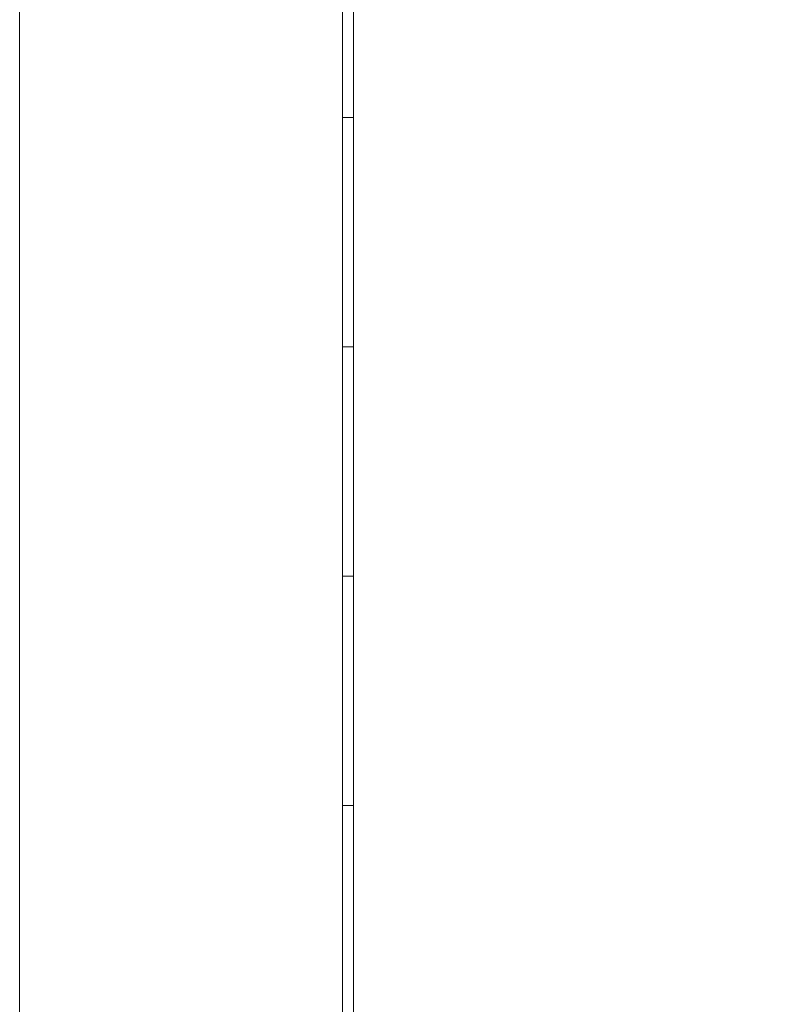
# Model space of a CAD drawing. Header units: millimetres. Extents: x 74467 to 235410, y -65 to 114857.
# Tile 253 of 256: x 132283 to 133665, y 79777 to 81545. Entities that reach past the tile are written whole.
import ezdxf

# ---------------------------------------------------------------- set-up
doc = ezdxf.new("R2010")
doc.units = ezdxf.units.MM
doc.header["$MEASUREMENT"] = 0
doc.linetypes.add('Wipeout_Contour', pattern=[1000, 0, -1000])
for name, color, linetype in [('1235 Vahelaed.AR', 7, 'Continuous'), ('1311 Siseseinad.AR', 7, 'Continuous'), ('1331 Sisseehitatud sisustus.SA', 7, 'Continuous'), ('9350 Netopind.AR', 7, 'Continuous')]:
    doc.layers.add(name, color=color, linetype=linetype)

# ---------------------------------------------------------------- blocks, each defined once
blk = doc.blocks.new('Slab_10_1', base_point=(128802.6, 95485.9))
at = {"color": 254, "linetype": 'Wipeout_Contour', "lineweight": 0, "ltscale": 4067564.723943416}
blk.add_wipeout([(133132.6, 95485.9), (128802.6, 95485.9), (128802.6, 94875.9), (129442.6, 94875.9), (129442.6, 71245.9), (132092.6, 71245.9), (132092.6, 71435.9), (131422.6, 71435.9), (131422.6, 72655.9), (132092.6, 72655.9), (132092.6, 79005.9), (131422.6, 79005.9), (131422.6, 81405.9), (132092.6, 81405.9), (132092.6, 82085.9), (132092.6, 85255.9), (131422.6, 85255.9), (131422.6, 87655.9), (132092.6, 87655.9), (132092.6, 90055.9), (131422.6, 90055.9), (131422.6, 90625.9), (131292.6, 90625.9), (131292.6, 90815.9), (131292.6, 93185.9), (133132.6, 93185.9)], dxfattribs=at).dxf.layer = '1235 Vahelaed.AR'
blk = doc.blocks.new('Slab_30_1', base_point=(132092.6, 82085.9))
at = {"color": 254, "linetype": 'Wipeout_Contour', "lineweight": 0, "ltscale": 1090606.579719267}
blk.add_wipeout([(139453.9, 82085.9), (132092.6, 82085.9), (132092.6, 81405.9), (132092.6, 79005.9), (132092.6, 73195.9), (137392.7, 73195.9), (139453.9, 73195.9)], dxfattribs=at).dxf.layer = '1235 Vahelaed.AR'
blk = doc.blocks.new('Suur klass 1_PK 116_24_1', base_point=(132382.6, 83005.9))
at = {"layer": '9350 Netopind.AR', "color": 7, "linetype": 'Continuous', "lineweight": 13, "flags": 128}
blk.add_lwpolyline([(132282.6, 83005.9), (132282.6, 75975.9), (139182.6, 75975.9), (139182.6, 76390.9), (139402.6, 76390.9), (139402.6, 80565.9), (138982.6, 80565.9), (138982.6, 80985.9), (139402.6, 80985.9), (139402.6, 82205.9), (139182.6, 82205.9), (139182.6, 83005.9)], close=True, dxfattribs=at)
blk = doc.blocks.new('Slab_59_1', base_point=(132282.6, 83015.9))
at = {"layer": '1331 Sisseehitatud sisustus.SA', "color": 253, "linetype": 'Continuous', "lineweight": 13, "true_color": 0xa5a6a4, "flags": 128}
blk.add_lwpolyline([(132282.6, 83015.9), (132282.6, 75975.9), (132882.6, 75975.9), (132882.6, 83015.9)], close=True, dxfattribs=at)
blk = doc.blocks.new('Wall_234_1', base_point=(132092.6, 83015.9))
at = {"layer": '1311 Siseseinad.AR', "color": 7, "linetype": 'Continuous', "lineweight": 15, "flags": 128}
blk.add_lwpolyline([(132282.6, 78075.9), (132282.6, 83015.9)], dxfattribs=at)
blk = doc.blocks.new('Cupboard 24[390]_1', base_point=(132882.6, 78075.9))
at = {"layer": '1331 Sisseehitatud sisustus.SA', "color": 253, "linetype": 'Continuous', "lineweight": 13, "true_color": 0xa5a6a4}
for p, q in [((132862.6, 78075.9), (132862.6, 83015.9)), ((132882.6, 81369.2), (132862.6, 81369.2)), ((132882.6, 80957.5), (132862.6, 80957.5)), ((132882.6, 80545.9), (132862.6, 80545.9)), ((132882.6, 80134.2), (132862.6, 80134.2))]:
    blk.add_line(p, q, dxfattribs=at)
at = {"layer": '1331 Sisseehitatud sisustus.SA', "color": 253, "linetype": 'Continuous', "lineweight": 13, "true_color": 0xa5a6a4, "flags": 128}
blk.add_lwpolyline([(132882.6, 78075.9), (132882.6, 83015.9), (132282.6, 83015.9), (132282.6, 78075.9)], close=True, dxfattribs=at)

msp = doc.modelspace()

# ---------------------------------------------------------------- block references
at = {"layer": '1235 Vahelaed.AR', "color": 7, "linetype": 'Continuous', "lineweight": 13}
msp.add_blockref('Slab_10_1', (128802.6, 95485.9), dxfattribs=at)

# ---------------------------------------------------------------- next in the draw order: block references
msp.add_blockref('Slab_30_1', (132092.6, 82085.9), dxfattribs=at)

# ---------------------------------------------------------------- next in the draw order: linework, layer by layer
at = {"layer": '9350 Netopind.AR', "color": 253, "linetype": 'Continuous', "lineweight": 0, "true_color": 0xbbb393, "flags": 128}
msp.add_lwpolyline([(132282.6, 83005.9), (132282.6, 75975.9), (139182.6, 75975.9), (139182.6, 76390.9), (139402.6, 76390.9), (139402.6, 80565.9), (138982.6, 80565.9), (138982.6, 80985.9), (139402.6, 80985.9), (139402.6, 82205.9), (139182.6, 82205.9), (139182.6, 83005.9)], close=True, dxfattribs=at)

# ---------------------------------------------------------------- next in the draw order: block references
at = {"layer": '1311 Siseseinad.AR', "color": 7, "lineweight": 15}
msp.add_blockref('Wall_234_1', (132092.6, 83015.9), dxfattribs=at)
at = {"layer": '1331 Sisseehitatud sisustus.SA', "color": 253, "linetype": 'Continuous', "lineweight": 13, "true_color": 0xa5a6a4}
for name, p in [('Slab_59_1', (132282.6, 83015.9)), ('Cupboard 24[390]_1', (132882.6, 78075.9))]:
    msp.add_blockref(name, p, dxfattribs=at)
at = {"layer": '9350 Netopind.AR', "color": 12, "linetype": 'Continuous', "lineweight": 13, "true_color": 0xdf0000}
msp.add_blockref('Suur klass 1_PK 116_24_1', (132382.6, 83005.9), dxfattribs=at)

doc.saveas('drawing.dxf')
